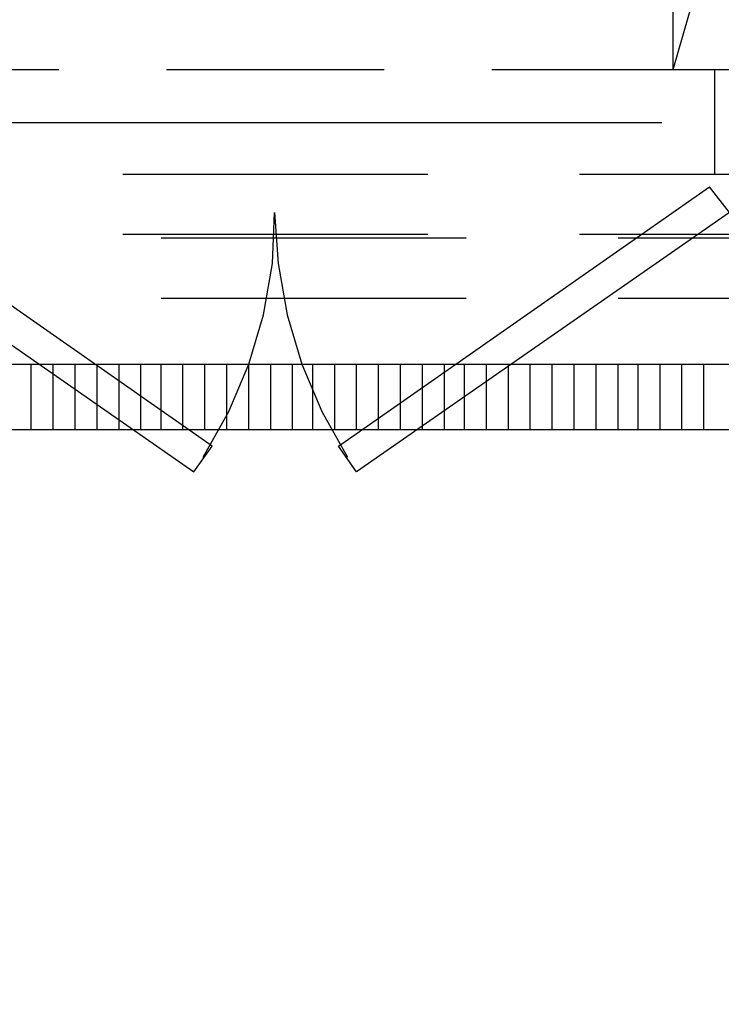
# Model space of a CAD drawing. Header units: millimetres. Extents: x 46 to 491, y -41 to 547.
# Tile 84 of 140: x 306 to 322, y 59 to 82. Entities that reach past the tile are written whole.
import ezdxf
from ezdxf import colors
from ezdxf.entities.mleader import LeaderData, LeaderLine
from ezdxf.math import Vec2, Vec3

# ---------------------------------------------------------------- set-up
doc = ezdxf.new("R2010")
doc.units = ezdxf.units.MM
doc.header["$LTSCALE"] = 10
doc.layers.add('_IE_adresy', color=173, linetype='Continuous')
doc.layers.add('xref', color=252, linetype='Continuous')
doc.styles.add('EEP_adresy', font='ARIALNI.TTF', dxfattribs={"width": 0.9, "height": 20})

# ---------------------------------------------------------------- blocks, each defined once
blk = doc.blocks.new('stacja')
at = {"color": 9, "lineweight": 25}
for points in [[(267.038667, 33.782), (267.038667, 30.099)], [(268.097, 33.782), (267.038667, 30.099)], [(252.814667, 30.099), (246.591667, 30.099)], [(264.879667, 27.686), (269.070667, 27.686)], [(255.947334, 20.785666), (256.370667, 21.378333), (247.777, 27.389666)], [(259.715, 20.785666), (259.291667, 21.378333), (267.885334, 27.389666)], [(268.351, 26.797), (267.885334, 27.389666)], [(256.159, 21.124333), (256.751667, 22.182666), (257.217334, 23.283333), (257.556, 24.426333), (257.767667, 25.611666), (257.81, 26.797), (257.894667, 25.611666), (258.106334, 24.426333), (258.445, 23.283333), (258.910667, 22.182666), (259.503334, 21.124333)], [(264.879667, 26.289), (269.070667, 26.289)], [(108.415667, 23.283333), (349.927334, 23.283333), (349.927334, 21.759333), (108.415667, 21.759333)]]:
    blk.add_lwpolyline(points, dxfattribs=at)
for points in [[(260.35, 30.099), (260.35, 30.099), (255.312334, 30.099), (255.312334, 30.099)], [(269.070667, 30.099), (269.070667, 30.099), (262.847667, 30.099), (262.847667, 30.099)], [(268.012334, 27.686), (268.012334, 27.686), (268.012334, 30.099), (268.012334, 30.099)], [(266.784667, 28.871333), (266.784667, 28.871333), (249.174, 28.871333), (249.174, 28.871333)], [(254.296334, 27.686), (254.296334, 27.686), (261.366, 27.686), (261.366, 27.686)], [(247.311334, 26.797), (247.311334, 26.797), (255.947334, 20.785666), (255.947334, 20.785666)], [(268.351, 26.797), (268.351, 26.797), (259.715, 20.785666), (259.715, 20.785666)], [(254.296334, 26.289), (254.296334, 26.289), (261.366, 26.289), (261.366, 26.289)], [(255.185334, 26.204333), (255.185334, 26.204333), (262.255, 26.204333), (262.255, 26.204333)], [(265.768667, 26.204333), (265.768667, 26.204333), (272.838334, 26.204333), (272.838334, 26.204333)], [(255.185334, 24.807333), (255.185334, 24.807333), (262.255, 24.807333), (262.255, 24.807333)], [(265.768667, 24.807333), (265.768667, 24.807333), (272.838334, 24.807333), (272.838334, 24.807333)], [(252.179667, 21.759333), (252.179667, 21.759333), (252.179667, 23.283333), (252.179667, 23.283333)], [(252.687667, 21.759333), (252.687667, 21.759333), (252.687667, 23.283333), (252.687667, 23.283333)], [(253.195667, 21.759333), (253.195667, 21.759333), (253.195667, 23.283333), (253.195667, 23.283333)], [(253.703667, 21.759333), (253.703667, 21.759333), (253.703667, 23.283333), (253.703667, 23.283333)], [(254.211667, 21.759333), (254.211667, 21.759333), (254.211667, 23.283333), (254.211667, 23.283333)], [(254.719667, 21.759333), (254.719667, 21.759333), (254.719667, 23.283333), (254.719667, 23.283333)], [(255.185334, 21.759333), (255.185334, 21.759333), (255.185334, 23.283333), (255.185334, 23.283333)], [(255.693334, 21.759333), (255.693334, 21.759333), (255.693334, 23.283333), (255.693334, 23.283333)], [(256.201334, 21.759333), (256.201334, 21.759333), (256.201334, 23.283333), (256.201334, 23.283333)], [(256.709334, 21.759333), (256.709334, 21.759333), (256.709334, 23.283333), (256.709334, 23.283333)], [(257.217334, 21.759333), (257.217334, 21.759333), (257.217334, 23.283333), (257.217334, 23.283333)], [(257.725334, 21.759333), (257.725334, 21.759333), (257.725334, 23.283333), (257.725334, 23.283333)], [(258.233334, 21.759333), (258.233334, 21.759333), (258.233334, 23.283333), (258.233334, 23.283333)], [(258.699, 21.759333), (258.699, 21.759333), (258.699, 23.283333), (258.699, 23.283333)], [(259.207, 21.759333), (259.207, 21.759333), (259.207, 23.283333), (259.207, 23.283333)], [(259.715, 21.759333), (259.715, 21.759333), (259.715, 23.283333), (259.715, 23.283333)], [(260.223, 21.759333), (260.223, 21.759333), (260.223, 23.283333), (260.223, 23.283333)], [(260.731, 21.759333), (260.731, 21.759333), (260.731, 23.283333), (260.731, 23.283333)], [(261.239, 21.759333), (261.239, 21.759333), (261.239, 23.283333), (261.239, 23.283333)], [(261.747, 21.759333), (261.747, 21.759333), (261.747, 23.283333), (261.747, 23.283333)], [(262.212667, 21.759333), (262.212667, 21.759333), (262.212667, 23.283333), (262.212667, 23.283333)], [(262.720667, 21.759333), (262.720667, 21.759333), (262.720667, 23.283333), (262.720667, 23.283333)], [(263.228667, 21.759333), (263.228667, 21.759333), (263.228667, 23.283333), (263.228667, 23.283333)], [(263.736667, 21.759333), (263.736667, 21.759333), (263.736667, 23.283333), (263.736667, 23.283333)], [(264.244667, 21.759333), (264.244667, 21.759333), (264.244667, 23.283333), (264.244667, 23.283333)], [(264.752667, 21.759333), (264.752667, 21.759333), (264.752667, 23.283333), (264.752667, 23.283333)], [(265.260667, 21.759333), (265.260667, 21.759333), (265.260667, 23.283333), (265.260667, 23.283333)], [(265.768667, 21.759333), (265.768667, 21.759333), (265.768667, 23.283333), (265.768667, 23.283333)], [(266.234334, 21.759333), (266.234334, 21.759333), (266.234334, 23.283333), (266.234334, 23.283333)], [(266.742334, 21.759333), (266.742334, 21.759333), (266.742334, 23.283333), (266.742334, 23.283333)], [(267.250334, 21.759333), (267.250334, 21.759333), (267.250334, 23.283333), (267.250334, 23.283333)], [(267.758334, 21.759333), (267.758334, 21.759333), (267.758334, 23.283333), (267.758334, 23.283333)]]:
    blk.add_open_spline(points, degree=3, dxfattribs=at)

msp = doc.modelspace()

# ---------------------------------------------------------------- block references
at = {"layer": 'xref'}
msp.add_blockref('stacja', (53.992334, 50.410128), dxfattribs=at)

# ---------------------------------------------------------------- leaders
at = {"layer": '_IE_adresy', "color": 1}
ml = msp.add_multileader_mtext('Standard', dxfattribs=at)
ml.set_content('{\\W1;\\fArial|b0|i0|c238|p34;Przejście uszczelnić wodo-, gazo- szczelnie}', color=1, style='EEP_adresy')
ml.set_leader_properties(color=1)
ml.build(insert=Vec2(0, 0))
ml.multileader.update_dxf_attribs({"text_left_attachment_type": 6, "text_right_attachment_type": 6, "dogleg_length": 0.5, "arrow_head_size": 3})
ctx = ml.context
ctx.base_point, ctx.char_height, ctx.arrow_head_size, ctx.landing_gap_size, ctx.plane_origin = Vec3(234.81716, 75.217461), 2.5, 3, 0.4, Vec3(321.005042, 125.153918)
ctx.left_attachment, ctx.right_attachment = 6, 6
notes = []
notes.append((ctx, [(0, (1, 1, 0), (232.406168, 75.217461), (1, 0), 2.410992, [(2, [(213.589001, 80.890128)], 0, [])])]))
ctx.mtext.insert, ctx.mtext.width, ctx.mtext.defined_height, ctx.mtext.line_spacing_factor, ctx.mtext.flow_direction = Vec3(235.21716, 78.466097), 98.67878785, 54.223772, 0.818182, 5
ml = msp.add_multileader_mtext('Standard', dxfattribs=at)
ml.set_content('{\\W1;\\fArial|b0|i0|c238|p34;Proj.kabel XFLAME E90 5x1x240mm2\\P(przebieg w terenie wg rys. PZT)}', color=1, style='EEP_adresy')
ml.set_leader_properties(color=1)
ml.build(insert=Vec2(0, 0))
ml.multileader.update_dxf_attribs({"text_left_attachment_type": 6, "text_right_attachment_type": 6, "dogleg_length": 0.5, "arrow_head_size": 3})
ctx = ml.context
ctx.base_point, ctx.char_height, ctx.arrow_head_size, ctx.landing_gap_size, ctx.plane_origin = Vec3(229.90654, 62.371757), 2.5, 3, 0.4, Vec3(318.460913, 105.471683)
ctx.left_attachment, ctx.right_attachment = 6, 6
notes.append((ctx, [(0, (1, 1, 0), (227.495548, 62.371757), (1, 0), 2.410992, [(2, [(213.589001, 77.588128)], 0, [])])]))
ctx.mtext.insert, ctx.mtext.width, ctx.mtext.defined_height, ctx.mtext.line_spacing_factor, ctx.mtext.flow_direction = Vec3(230.30654, 65.616982), 98.67878785, 54.223772, 0.818182, 5
for ctx, leaders in notes:
    for number, flags, end, landing, length, lines in leaders:
        leader = LeaderData()
        leader.index, (leader.has_last_leader_line, leader.has_dogleg_vector, leader.attachment_direction) = number, flags
        leader.last_leader_point, leader.dogleg_vector, leader.dogleg_length = Vec3(end), Vec3(landing), length
        for number, points, colour, breaks in lines:
            line = LeaderLine()
            line.index, line.vertices, line.color, line.breaks = number, Vec3.list(points), colors.encode_raw_color(colour), breaks
            leader.lines.append(line)
        ctx.leaders.append(leader)

doc.saveas('drawing.dxf')
